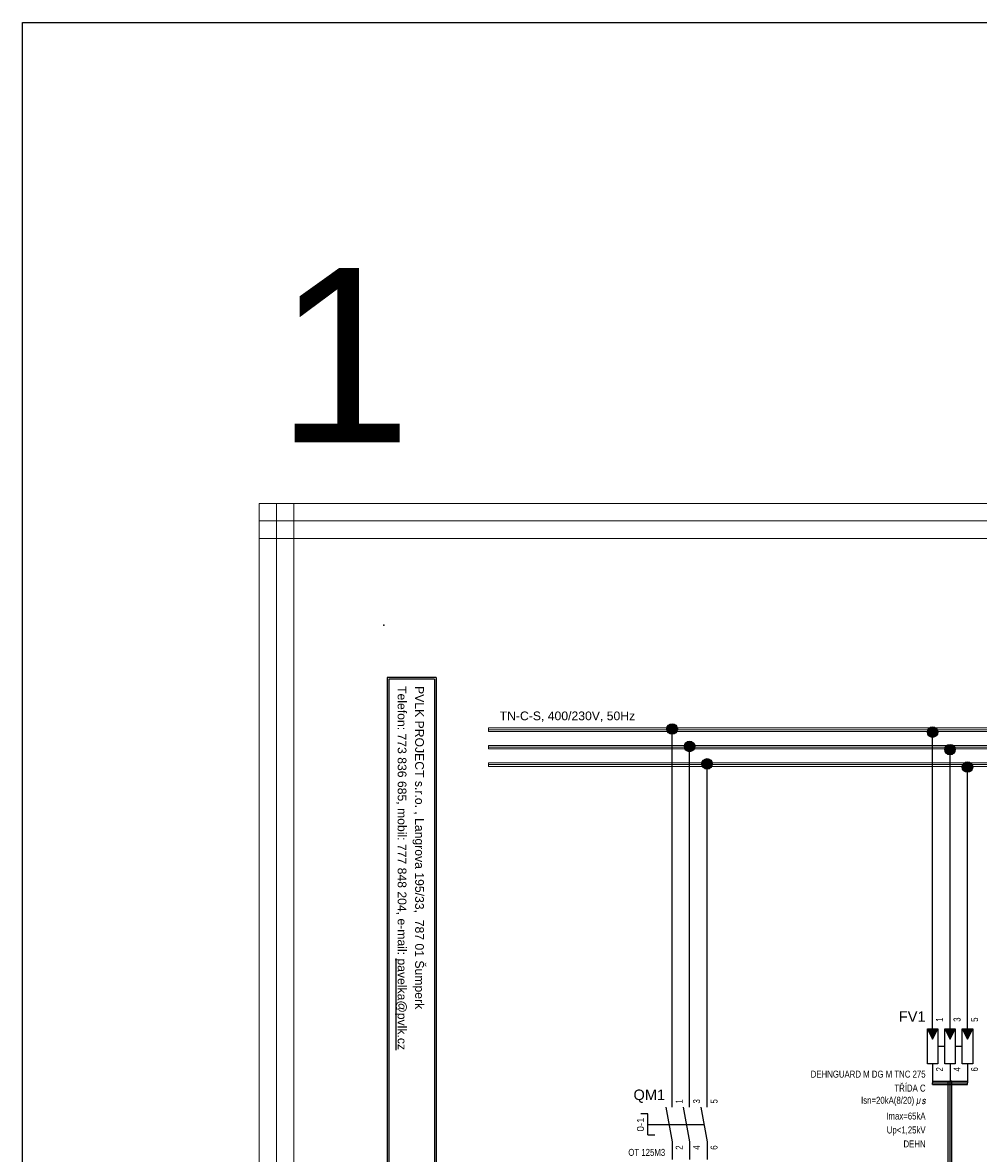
# Model space of a CAD drawing. Extents: x -9683 to -1855, y 4058 to 4698.
# Tile 3 of 50: x -9683 to -9410, y 4374 to 4698. Entities that reach past the tile are written whole.
import ezdxf
from ezdxf.enums import TextEntityAlignment as Align

# ---------------------------------------------------------------- set-up
doc = ezdxf.new("R2010")
doc.units = 0
doc.header["$MEASUREMENT"] = 0
for name, color, linetype in [('1-KRESBA', 7, 'Continuous'), ('__10-Popisy', 220, 'Continuous'), ('__Bílá', 7, 'Continuous'), ('__Oranžová', 30, 'Continuous'), ('__Vínová 220', 220, 'Continuous'), ('__Černá 250', 7, 'Continuous')]:
    doc.layers.add(name, color=color, linetype=linetype)
doc.styles.add('Arial', font='arial.ttf')
doc.styles.add('GREEKC', font='greekc', dxfattribs={"width": 0.8, "height": 1.3})
doc.styles.add('ROMANC', font='romanc', dxfattribs={"height": 2})

# ---------------------------------------------------------------- blocks, each defined once
blk = doc.blocks.new('BLK_Razítko_malé_pro_rozváděče')
at = {"layer": '__Bílá'}
for p, q in [((15, -1), (15, -20)), ((15, -1), (294, -1)), ((15.5, -1.5), (15.5, -19.5)), ((15.5, -1.5), (184.5, -1.5)), ((184.5, -1.5), (184.5, -19.5)), ((185, -1.5), (185, -19.5)), ((185, -1.5), (293.5, -1.5)), ((293.5, -19.5), (293.5, -1.5)), ((294, -20), (294, -1)), ((15, -20), (294, -20)), ((15.5, -19.5), (184.5, -19.5)), ((185, -19.5), (293.5, -19.5)), ((15, -405), (15, -419)), ((15, -405), (294, -405)), ((294, -405), (294, -419)), ((15.5, -405.5), (15.5, -418.5)), ((15.5, -405.5), (194.5, -405.5)), ((194.5, -405.5), (194.5, -418.5)), ((195, -405.5), (195, -418.5)), ((195, -405.5), (293.5, -405.5)), ((293.5, -405.5), (293.5, -418.5)), ((15, -419), (294, -419)), ((15.5, -418.5), (194.5, -418.5)), ((195, -418.5), (293.5, -418.5))]:
    blk.add_line(p, q, dxfattribs=at)
for p in [(0, 0), (300, 0), (0, -420), (300, -420)]:
    blk.add_point(p, dxfattribs=at)
at = {"layer": '__Bílá', "style": 'Arial'}
for s, height, p in [('-', 3, (38, -7)), ('Dokument', 2.5, (187, -7)), ('-', 3, (210.5, -7)), ('SO/PS', 2.5, (17.5, -12)), ('Vypracoval', 2.5, (187, -12)), ('-', 3, (38, -12)), ('-', 3, (210.5, -12)), ('Investor', 2.5, (17.5, -17)), ('-', 3, (38, -17)), ('Datum', 2.5, (187, -17)), ('-', 3, (210.5, -17)), ('PVLK PROJECT s.r.o. , Langrova 195/33,  787 01 Šumperk', 2.5, (17.5, -411)), ('Copyright © 2012 PVLK', 2.5, (197, -411)), ('Telefon: 773 836 685, mobil: 777 848 204, e-mail: %%Upavelka@pvlk.cz', 2.5, (17.5, -416)), ('Číslo dokumentu .....', 2.5, (197, -416))]:
    blk.add_text(s, height=height, dxfattribs=at).set_placement(p)
at = {"layer": '__Vínová 220', "char_height": 2.5, "attachment_point": 7, "style": 'Arial'}
for s, insert in [('715 0908', (17.5, -7)), ('Rozšíření výrobního areálu firmy PLASTKON PRODUCT, S.R.O.', (42.5, -7.75)), ('R1 – Rozváděč administrativní části 1NP', (215, -7.75)), ('SO 02 - Novostavba skladovací haly s administrativní budovou', (42.5, -12.75)), ('Miroslav Pavelka', (215, -12.75)), ('Plastkon product, s.r.o., Hlavní 147, Mikulovice 790 84', (42.5, -17.75)), ('06/2016', (215, -17.75))]:
    blk.add_mtext(s, dxfattribs=dict(at, insert=insert))
at = {"layer": '__Vínová 220', "style": 'Arial'}
blk.add_attdef('ČÍSLO', text='', height=4, dxfattribs=at).set_placement((290, -416), align=Align.RIGHT)
blk = doc.blocks.new('RT-M3-WL')
for p, q in [((0, 5), (0, 10)), ((5, 5), (5, 10)), ((10, 5), (10, 10)), ((-1.82, 5), (0, -5)), ((3.18, 5), (5, -5)), ((8.18, 5), (10, -5)), ((-7, 3), (-9, 3)), ((-7, -3), (-7, 3)), ((-7, 0), (9.09, 0)), ((-7, -3), (-5, -3)), ((0, -5), (0, -10)), ((5, -5), (5, -10)), ((10, -5), (10, -10))]:
    blk.add_line(p, q)
at = {"style": 'Arial'}
blk.add_text('0-1', height=2, rotation=90, dxfattribs=at).set_placement((-8.08, 0), align=Align.CENTER)
blk.add_attdef('POPIS', text='', height=3, dxfattribs=at).set_placement((-2, 7), align=Align.RIGHT)
at = {"style": 'Arial', "width": 0.8}
for tag, p in [('NO1', (3, 6)), ('NO2', (8, 6)), ('NO3', (13, 6))]:
    blk.add_attdef(tag, p, '', height=2, rotation=90, dxfattribs=at)
for tag, p in [('CO1', (3, -6)), ('CO2', (8, -6)), ('CO3', (13, -6))]:
    blk.add_attdef(tag, text='', height=2, rotation=90, dxfattribs=at).set_placement(p, align=Align.RIGHT)
for tag, p in [('TYP', (-2, -9)), ('AC21A(PROUD)', (-2, -13)), ('AC23A(VÝKON)', (-2, -17)), ('DOPLŇ1', (-2, -21)), ('DOPLŇ2', (-2, -25)), ('DOPLŇ3', (-2, -29))]:
    blk.add_attdef(tag, text='', height=2, dxfattribs=at).set_placement(p, align=Align.RIGHT)
blk = doc.blocks.new('L0001A02')
at = {"linetype": 'Continuous'}
h = blk.add_hatch(color=256, dxfattribs=at)
edge = h.paths.add_edge_path()
edge.add_arc((0, 0), 1.5, 0, 360)
blk.add_circle((0, 0), 1.5)
blk = doc.blocks.new('MOE01020')
for points in [[(1.5, 5), (-1.5, 5), (0, 2)], [(6.5, 5), (3.5, 5), (5, 2)], [(10, 2), (11.5, 5), (8.5, 5)]]:
    blk.add_hatch(color=256).paths.add_polyline_path(points)
for p, q in [((0, 5), (0, 10)), ((5, 5), (5, 10)), ((10, 5), (10, 10)), ((-1.5, 5), (1.5, 5)), ((-1.5, -5), (-1.5, 5)), ((-1.5, 5), (0, 2)), ((0, 2), (1.5, 5)), ((1.5, 5), (1.5, -5)), ((3.5, 5), (5, 2)), ((3.5, 5), (6.5, 5)), ((3.5, -5), (3.5, 5)), ((5, 2), (6.5, 5)), ((6.5, 5), (6.5, -5)), ((8.5, 5), (10, 2)), ((8.5, 5), (11.5, 5)), ((8.5, -5), (8.5, 5)), ((10, 2), (11.5, 5)), ((11.5, 5), (11.5, -5)), ((1.5, 0), (3.5, 0)), ((6.5, 0), (8.5, 0)), ((1.5, -5), (-1.5, -5)), ((0, -5), (0, -10)), ((6.5, -5), (3.5, -5)), ((5, -5), (5, -10)), ((11.5, -5), (8.5, -5)), ((10, -5), (10, -10))]:
    blk.add_line(p, q)
at = {"style": 'Arial', "width": 0.8}
blk.add_text('Isn=20kA(8/20)', height=2, dxfattribs=at).set_placement((-20.48, -16.5))
at = {"oblique": 10, "width": 0.8}
for s, style, p in [('m', 'GREEKC', (-3.5, -16.5)), ('s', 'ROMANC', (-2, -16.5))]:
    blk.add_text(s, height=2, dxfattribs=dict(at, style=style)).set_placement(p, align=Align.RIGHT)
at = {"style": 'Arial'}
blk.add_attdef('POPIS', text='', height=3, dxfattribs=at).set_placement((-2, 7), align=Align.RIGHT)
at = {"style": 'Arial', "width": 0.8}
for tag, p in [('L1', (3, 7)), ('L2', (8, 7)), ('L3', (13, 7))]:
    blk.add_attdef(tag, p, '', height=2, rotation=90, dxfattribs=at)
for tag, p in [('T1', (3, -6)), ('T2', (8, -6)), ('T3', (13, -6))]:
    blk.add_attdef(tag, text='', height=2, rotation=90, dxfattribs=at).set_placement(p, align=Align.RIGHT)
for tag, p in [('TYP', (-2, -9)), ('TŘÍDA', (-2, -13)), ('ISG', (-2, -21)), ('TR', (-2, -25)), ('URES', (-2, -29))]:
    blk.add_attdef(tag, text='', height=2, dxfattribs=at).set_placement(p, align=Align.RIGHT)

msp = doc.modelspace()

# ---------------------------------------------------------------- linework, layer by layer
at = {"layer": '1-KRESBA'}
for p, q in [((-9422.78, 4414.3), (-9422.78, 4494.3)), ((-9417.78, 4414.3), (-9417.78, 4489.3)), ((-9412.78, 4414.3), (-9412.78, 4484.3)), ((-9422.78, 4394.3), (-9422.78, 4393.8)), ((-9422.78, 4394.3), (-9412.78, 4394.3)), ((-9422.78, 4393.3), (-9422.78, 4393.8)), ((-9422.78, 4393.8), (-9412.78, 4393.8)), ((-9418.28, 4314.96), (-9418.28, 4394.3)), ((-9418.28, 4394.3), (-9417.78, 4394.3)), ((-9417.78, 4314.96), (-9417.78, 4394.3)), ((-9417.28, 4394.3), (-9417.78, 4394.3)), ((-9417.28, 4314.96), (-9417.28, 4394.3)), ((-9412.78, 4394.3), (-9412.78, 4393.8)), ((-9412.78, 4393.3), (-9412.78, 4393.8)), ((-9422.78, 4393.3), (-9412.78, 4393.3))]:
    msp.add_line(p, q, dxfattribs=at)
at = {"layer": '1-KRESBA', "color": 3}
msp.add_lwpolyline([(-9683.45, 4697.61), (-1855.12, 4697.61), (-1855.12, 4057.66), (-9683.45, 4057.66)], close=True, dxfattribs=at)
at = {"layer": '__Oranžová', "lineweight": 0}
for p, q in [((-9550, 4495.5), (-9550, 4495)), ((-9550, 4495.5), (-9195, 4495.5)), ((-9550, 4494.5), (-9550, 4495)), ((-9550, 4495), (-9195, 4495)), ((-9550, 4494.5), (-9195, 4494.5)), ((-9550, 4490.5), (-9550, 4490)), ((-9550, 4490.5), (-9195, 4490.5)), ((-9550, 4489.5), (-9550, 4490)), ((-9550, 4490), (-9195, 4490)), ((-9550, 4489.5), (-9195, 4489.5)), ((-9550, 4485.5), (-9550, 4485)), ((-9550, 4485.5), (-9195, 4485.5)), ((-9550, 4484.5), (-9550, 4485)), ((-9550, 4485), (-9195, 4485)), ((-9550, 4484.5), (-9195, 4484.5))]:
    msp.add_line(p, q, dxfattribs=at)
at = {"layer": '__Vínová 220', "lineweight": 0}
for p, q in [((-9615.71, 4559.82), (-9615.71, 4554.82)), ((-9615.71, 4559.82), (-9119.31, 4559.82)), ((-9615.71, 4193.74), (-9615.71, 4559.82)), ((-9615.71, 4559.82), (-9610.71, 4559.82)), ((-9610.71, 4193.74), (-9610.71, 4559.82)), ((-9605.71, 4559.82), (-9610.71, 4559.82)), ((-9605.71, 4193.74), (-9605.71, 4559.82)), ((-9615.71, 4549.82), (-9615.71, 4554.82)), ((-9615.71, 4554.82), (-9119.31, 4554.82)), ((-9615.71, 4549.82), (-9119.31, 4549.82))]:
    msp.add_line(p, q, dxfattribs=at)
at = {"layer": '__Černá 250', "ltscale": 10}
for p, q in [((-9497.38, 4391.88), (-9497.38, 4495.7)), ((-9492.38, 4391.88), (-9492.38, 4489.7)), ((-9487.38, 4391.88), (-9487.38, 4484.7))]:
    msp.add_line(p, q, dxfattribs=at)

# ---------------------------------------------------------------- block references
at = {"layer": '1-KRESBA', "rotation": 270}
msp.add_blockref('BLK_Razítko_malé_pro_rozváděče', (-9160, 4525), dxfattribs=at).add_auto_attribs({'ČÍSLO': '22.1'})
at = {"layer": '1-KRESBA'}
for p in [(-9497.38, 4495.2), (-9422.78, 4494.3), (-9492.38, 4490.2), (-9417.78, 4489.3), (-9487.38, 4485.2), (-9412.78, 4484.3)]:
    msp.add_blockref('L0001A02', p, dxfattribs=at)
at = {"layer": '__Černá 250'}
ref = msp.add_blockref('MOE01020', (-9422.78, 4404.3), dxfattribs=at)
ref.add_attrib('POPIS', 'FV1', dxfattribs={"layer": '0', "color": 1, "height": 3, "style": 'Arial'}).set_placement((-9424.78, 4411.3), align=Align.RIGHT)
ref.add_attrib('TYP', 'DEHNGUARD M DG M TNC 275', dxfattribs={"layer": '0', "height": 2, "style": 'Arial', "width": 0.8}).set_placement((-9424.78, 4395.3), align=Align.RIGHT)
ref.add_attrib('TŘÍDA', 'TŘÍDA C', dxfattribs={"layer": '0', "height": 2, "style": 'Arial', "width": 0.8}).set_placement((-9424.78, 4391.3), align=Align.RIGHT)
ref.add_attrib('ISG', 'Imax=65kA', dxfattribs={"layer": '0', "height": 2, "style": 'Arial', "width": 0.8}).set_placement((-9424.78, 4383.3), align=Align.RIGHT)
ref.add_attrib('TR', 'Up<1,25kV', dxfattribs={"layer": '0', "height": 2, "style": 'Arial', "width": 0.8}).set_placement((-9424.78, 4379.3), align=Align.RIGHT)
ref.add_attrib('URES', 'DEHN', dxfattribs={"layer": '0', "height": 2, "style": 'Arial', "width": 0.8}).set_placement((-9424.78, 4375.3), align=Align.RIGHT)
ref.add_attrib('L1', '1', (-9419.78, 4411.3), dxfattribs={"layer": '0', "height": 2, "rotation": 90, "style": 'Arial', "width": 0.8})
ref.add_attrib('L2', '3', (-9414.78, 4411.3), dxfattribs={"layer": '0', "height": 2, "rotation": 90, "style": 'Arial', "width": 0.8})
ref.add_attrib('L3', '5', (-9409.78, 4411.3), dxfattribs={"layer": '0', "height": 2, "rotation": 90, "style": 'Arial', "width": 0.8})
ref.add_attrib('T1', '2', dxfattribs={"layer": '0', "height": 2, "rotation": 90, "style": 'Arial', "width": 0.8}).set_placement((-9419.78, 4398.3), align=Align.RIGHT)
ref.add_attrib('T2', '4', dxfattribs={"layer": '0', "height": 2, "rotation": 90, "style": 'Arial', "width": 0.8}).set_placement((-9414.78, 4398.3), align=Align.RIGHT)
ref.add_attrib('T3', '6', dxfattribs={"layer": '0', "height": 2, "rotation": 90, "style": 'Arial', "width": 0.8}).set_placement((-9409.78, 4398.3), align=Align.RIGHT)
ref = msp.add_blockref('RT-M3-WL', (-9497.38, 4381.88), dxfattribs=at)
ref.add_attrib('POPIS', 'QM1', dxfattribs={"layer": '0', "color": 1, "height": 3, "style": 'Arial'}).set_placement((-9499.38, 4388.88), align=Align.RIGHT)
ref.add_attrib('TYP', 'OT 125M3', dxfattribs={"layer": '0', "height": 2, "style": 'Arial', "width": 0.8}).set_placement((-9499.38, 4372.88), align=Align.RIGHT)
ref.add_attrib('AC21A(PROUD)', '125A/440V', dxfattribs={"layer": '0', "height": 2, "style": 'Arial', "width": 0.8}).set_placement((-9499.38, 4368.88), align=Align.RIGHT)
ref.add_attrib('AC23A(VÝKON)', 'ABB', dxfattribs={"layer": '0', "height": 2, "style": 'Arial', "width": 0.8}).set_placement((-9499.38, 4364.88), align=Align.RIGHT)
ref.add_attrib('CO1', '2', dxfattribs={"layer": '0', "height": 2, "rotation": 90, "style": 'Arial', "width": 0.8}).set_placement((-9494.38, 4375.88), align=Align.RIGHT)
ref.add_attrib('NO1', '1', (-9494.38, 4387.88), dxfattribs={"layer": '0', "height": 2, "rotation": 90, "style": 'Arial', "width": 0.8})
ref.add_attrib('CO2', '4', dxfattribs={"layer": '0', "height": 2, "rotation": 90, "style": 'Arial', "width": 0.8}).set_placement((-9489.38, 4375.88), align=Align.RIGHT)
ref.add_attrib('NO2', '3', (-9489.38, 4387.88), dxfattribs={"layer": '0', "height": 2, "rotation": 90, "style": 'Arial', "width": 0.8})
ref.add_attrib('CO3', '6', dxfattribs={"layer": '0', "height": 2, "rotation": 90, "style": 'Arial', "width": 0.8}).set_placement((-9484.38, 4375.88), align=Align.RIGHT)
ref.add_attrib('NO3', '5', (-9484.38, 4387.88), dxfattribs={"layer": '0', "height": 2, "rotation": 90, "style": 'Arial', "width": 0.8})

# ---------------------------------------------------------------- texts
at = {"layer": '__10-Popisy', "style": 'Arial'}
msp.add_text('1', height=50, dxfattribs=at).set_placement((-9610.84, 4577.31))
at = {"layer": '__Oranžová', "lineweight": 0, "style": 'Arial'}
msp.add_text('TN-C-S, 400/230V, 50Hz', height=2.5, dxfattribs=at).set_placement((-9546.79, 4497.71))

doc.saveas('drawing.dxf')
